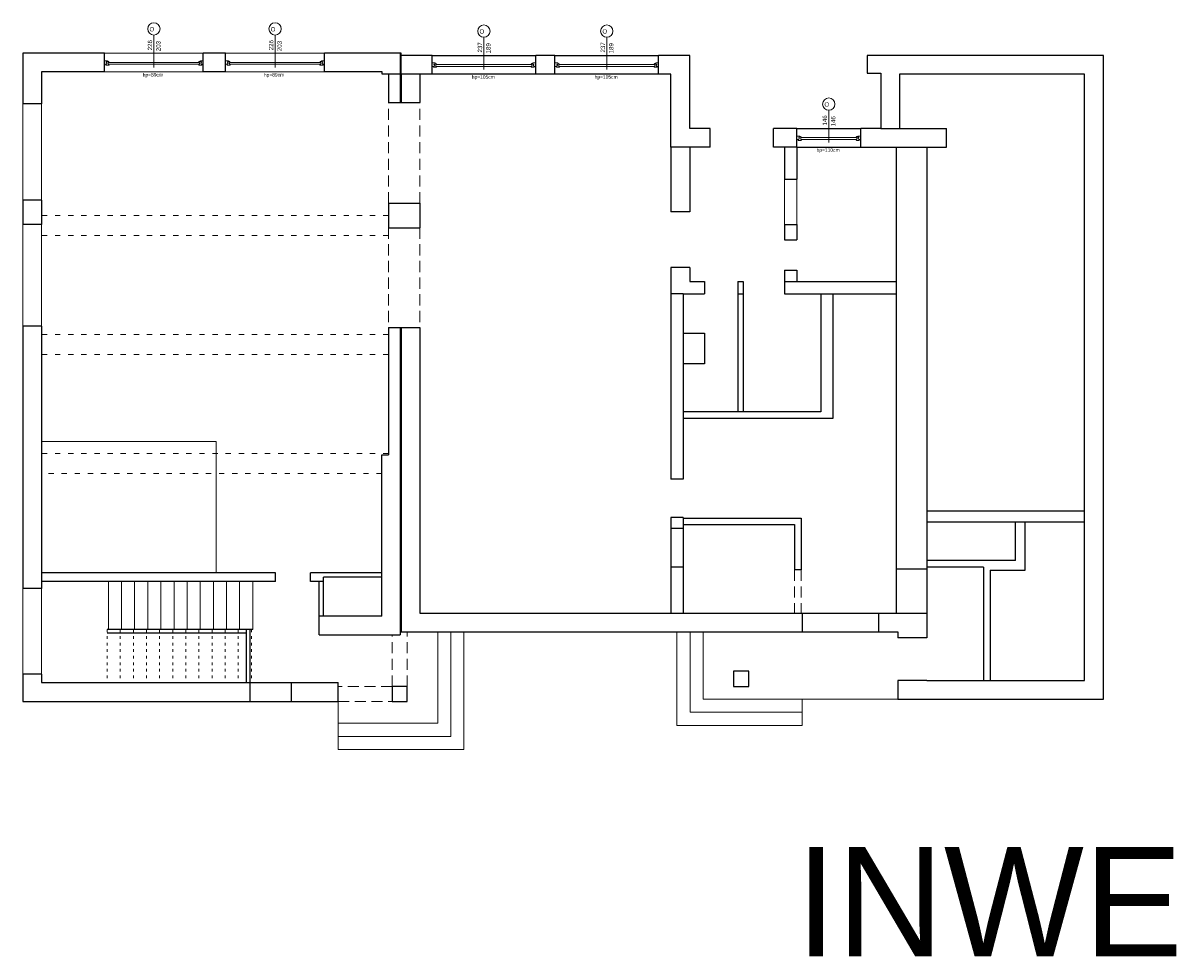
# Model space of a CAD drawing. Header units: millimetres. Extents: x -2720 to 125583, y -8970 to 34912.
# Tile 10 of 105: x 11967 to 14561, y 4581 to 6716. Entities that reach past the tile are written whole.
import ezdxf

# ---------------------------------------------------------------- set-up
doc = ezdxf.new("R2010")
doc.units = ezdxf.units.MM
doc.linetypes.add('ACAD_ISO03W100', pattern=[30, 12, -18])
doc.linetypes.add('DASHED', pattern=[19.05, 12.7, -6.35])
for name, color, linetype, lineweight in [('A_KONST_ISTNIEJĄCE', 83, 'Continuous', 25), ('A_OPISY', 40, 'Continuous', 9), ('A_STOLARKA OKIENNA', 141, 'Continuous', 15), ('A_WIDOK', 141, 'Continuous', 13), ('A_WIDOK-NAD', 221, 'DASHED', 13)]:
    doc.layers.add(name, color=color, linetype=linetype, lineweight=lineweight)
doc.styles.add('ARIAL', font='arial.ttf')
doc.styles.get("Standard").update_dxf_attribs({"font": 'arial.ttf'})

# ---------------------------------------------------------------- blocks, each defined once
blk = doc.blocks.new('WARTOŚĆ')
at = {"layer": 'A_OPISY', "color": 144}
blk.add_line((0, 0), (0, 74), dxfattribs=at)
blk.add_circle((0, 88.1), 14.1, dxfattribs=at)
blk.add_attdef('OZ', (-10, 82.4), '', height=10, dxfattribs=at)
for tag, p in [('S', (-4, 32.6)), ('H', (15.1, 32.6))]:
    blk.add_attdef(tag, p, '', height=10, rotation=90, dxfattribs=at)
blk = doc.blocks.new('*U133')
at = {"color": 144}
for p, q in [((54, 0), (54, -8)), ((54, 0), (60.7, 0)), ((54, 0), (54, -8)), ((60.7, 0), (61.3, -1.6)), ((193.3, 0), (192.7, -1.6)), ((200, 0), (193.3, 0)), ((200, 0), (200, -8)), ((54, -8), (57.2, -8)), ((57.2, -8), (57.2, -9.9)), ((57.2, -8), (58.6, -8)), ((57.2, -9.9), (63.1, -9.9)), ((58.2, -2.4), (61.3, -1.6)), ((58.2, -3.7), (58.2, -2.4)), ((59.6, -3.7), (58.2, -3.7)), ((58.6, -8), (58.6, -6.1)), ((58.6, -6.1), (59.6, -6.1)), ((59.6, -6.1), (59.6, -3.7)), ((61.3, -1.6), (62.1, -1.6)), ((62.1, -1.6), (62, -1)), ((62.8, -8), (62.8, -3.7)), ((62.8, -3.7), (64.4, -3.7)), ((64.3, -8), (62.8, -8)), ((64.3, -9), (64.3, -8)), ((191.2, -3.7), (189.6, -3.7)), ((189.7, -9), (189.7, -8)), ((189.7, -8), (191.2, -8)), ((196.8, -9.9), (190.9, -9.9)), ((191.2, -8), (191.2, -3.7)), ((191.9, -1.6), (192, -1)), ((192.7, -1.6), (191.9, -1.6)), ((195.8, -2.4), (192.7, -1.6)), ((194.4, -6.1), (194.4, -3.7)), ((194.4, -3.7), (195.8, -3.7)), ((195.4, -6.1), (194.4, -6.1)), ((195.4, -8), (195.4, -6.1)), ((196.8, -8), (195.4, -8)), ((195.8, -3.7), (195.8, -2.4)), ((200, -8), (196.8, -8)), ((196.8, -8), (196.8, -9.9))]:
    blk.add_line(p, q, dxfattribs=at)
blk.add_lwpolyline([(62.8, -3.7), (191.2, -3.7), (191.2, -8), (62.8, -8)], close=True, dxfattribs=at)
for centre, radius, start, end in [((61.9, -3.5), 2.51, 356.8105, 86.8105), ((63, -8.4), 1.5, 273.3553, 335.6854), ((192.1, -3.5), 2.51, 93.1895, 183.1895), ((191, -8.4), 1.5, 204.3146, 266.6447)]:
    blk.add_arc(centre, radius, start, end, dxfattribs=at)
blk = doc.blocks.new('*U134')
at = {"color": 144}
for p, q in [((-37, 0), (-37, -8)), ((-37, 0), (-30.3, 0)), ((-37, 0), (-37, -8)), ((-30.3, 0), (-29.7, -1.6)), ((193.3, 0), (192.7, -1.6)), ((200, 0), (193.3, 0)), ((200, 0), (200, -8)), ((-37, -8), (-33.8, -8)), ((-33.8, -8), (-33.8, -9.9)), ((-33.8, -8), (-32.4, -8)), ((-33.8, -9.9), (-27.9, -9.9)), ((-32.8, -2.4), (-29.7, -1.6)), ((-32.8, -3.7), (-32.8, -2.4)), ((-31.4, -3.7), (-32.8, -3.7)), ((-32.4, -8), (-32.4, -6.1)), ((-32.4, -6.1), (-31.4, -6.1)), ((-31.4, -6.1), (-31.4, -3.7)), ((-29.7, -1.6), (-28.9, -1.6)), ((-28.9, -1.6), (-29, -1)), ((-28.2, -8), (-28.2, -3.7)), ((-28.2, -3.7), (-26.6, -3.7)), ((-26.7, -8), (-28.2, -8)), ((-26.7, -9), (-26.7, -8)), ((191.2, -3.7), (189.6, -3.7)), ((189.7, -9), (189.7, -8)), ((189.7, -8), (191.2, -8)), ((196.8, -9.9), (190.9, -9.9)), ((191.2, -8), (191.2, -3.7)), ((191.9, -1.6), (192, -1)), ((192.7, -1.6), (191.9, -1.6)), ((195.8, -2.4), (192.7, -1.6)), ((194.4, -6.1), (194.4, -3.7)), ((194.4, -3.7), (195.8, -3.7)), ((195.4, -6.1), (194.4, -6.1)), ((195.4, -8), (195.4, -6.1)), ((196.8, -8), (195.4, -8)), ((195.8, -3.7), (195.8, -2.4)), ((200, -8), (196.8, -8)), ((196.8, -8), (196.8, -9.9))]:
    blk.add_line(p, q, dxfattribs=at)
blk.add_lwpolyline([(-28.2, -3.7), (191.2, -3.7), (191.2, -8), (-28.2, -8)], close=True, dxfattribs=at)
for centre, radius, start, end in [((-29.1, -3.5), 2.51, 356.8105, 86.8105), ((-28, -8.4), 1.5, 273.3553, 335.6854), ((192.1, -3.5), 2.51, 93.1895, 183.1895), ((191, -8.4), 1.5, 204.3146, 266.6447)]:
    blk.add_arc(centre, radius, start, end, dxfattribs=at)
blk = doc.blocks.new('*U135')
at = {"color": 144}
for p, q in [((-26, 0), (-26, -8)), ((-26, 0), (-19.4, 0)), ((-26, 0), (-26, -8)), ((-19.4, 0), (-18.8, -1.6)), ((193.3, 0), (192.7, -1.6)), ((200, 0), (193.3, 0)), ((200, 0), (200, -8)), ((-26, -8), (-22.8, -8)), ((-22.8, -8), (-22.8, -9.9)), ((-22.8, -8), (-21.4, -8)), ((-22.8, -9.9), (-17, -9.9)), ((-21.8, -2.4), (-18.8, -1.6)), ((-21.8, -3.7), (-21.8, -2.4)), ((-20.4, -3.7), (-21.8, -3.7)), ((-21.4, -8), (-21.4, -6.1)), ((-21.4, -6.1), (-20.4, -6.1)), ((-20.4, -6.1), (-20.4, -3.7)), ((-18.8, -1.6), (-17.9, -1.6)), ((-17.9, -1.6), (-18, -1)), ((-17.3, -8), (-17.3, -3.7)), ((-17.3, -3.7), (-15.7, -3.7)), ((-15.7, -8), (-17.3, -8)), ((-15.7, -9), (-15.7, -8)), ((191.2, -3.7), (189.6, -3.7)), ((189.7, -9), (189.7, -8)), ((189.7, -8), (191.2, -8)), ((196.8, -9.9), (190.9, -9.9)), ((191.2, -8), (191.2, -3.7)), ((191.9, -1.6), (192, -1)), ((192.7, -1.6), (191.9, -1.6)), ((195.8, -2.4), (192.7, -1.6)), ((194.4, -6.1), (194.4, -3.7)), ((194.4, -3.7), (195.8, -3.7)), ((195.4, -6.1), (194.4, -6.1)), ((195.4, -8), (195.4, -6.1)), ((196.8, -8), (195.4, -8)), ((195.8, -3.7), (195.8, -2.4)), ((200, -8), (196.8, -8)), ((196.8, -8), (196.8, -9.9))]:
    blk.add_line(p, q, dxfattribs=at)
blk.add_lwpolyline([(-17.3, -3.7), (191.2, -3.7), (191.2, -8), (-17.3, -8)], close=True, dxfattribs=at)
for centre, radius, start, end in [((-18.2, -3.5), 2.51, 356.8105, 86.8105), ((-17.1, -8.4), 1.5, 273.3553, 335.6854), ((192.1, -3.5), 2.51, 93.1895, 183.1895), ((191, -8.4), 1.5, 204.3146, 266.6447)]:
    blk.add_arc(centre, radius, start, end, dxfattribs=at)
blk = doc.blocks.new('*U136')
at = {"color": 144}
for p, q in [((-26, 0), (-26, -8)), ((-26, 0), (-19.3, 0)), ((-26, 0), (-26, -8)), ((-19.3, 0), (-18.7, -1.6)), ((193.3, 0), (192.7, -1.6)), ((200, 0), (193.3, 0)), ((200, 0), (200, -8)), ((-26, -8), (-22.8, -8)), ((-22.8, -8), (-22.8, -9.9)), ((-22.8, -8), (-21.4, -8)), ((-22.8, -9.9), (-16.9, -9.9)), ((-21.8, -2.4), (-18.7, -1.6)), ((-21.8, -3.7), (-21.8, -2.4)), ((-20.4, -3.7), (-21.8, -3.7)), ((-21.4, -8), (-21.4, -6.1)), ((-21.4, -6.1), (-20.4, -6.1)), ((-20.4, -6.1), (-20.4, -3.7)), ((-18.7, -1.6), (-17.9, -1.6)), ((-17.9, -1.6), (-18, -1)), ((-17.2, -8), (-17.2, -3.7)), ((-17.2, -3.7), (-15.6, -3.7)), ((-15.7, -8), (-17.2, -8)), ((-15.7, -9), (-15.7, -8)), ((191.2, -3.7), (189.6, -3.7)), ((189.7, -9), (189.7, -8)), ((189.7, -8), (191.2, -8)), ((196.8, -9.9), (190.9, -9.9)), ((191.2, -8), (191.2, -3.7)), ((191.9, -1.6), (192, -1)), ((192.7, -1.6), (191.9, -1.6)), ((195.8, -2.4), (192.7, -1.6)), ((194.4, -6.1), (194.4, -3.7)), ((194.4, -3.7), (195.8, -3.7)), ((195.4, -6.1), (194.4, -6.1)), ((195.4, -8), (195.4, -6.1)), ((196.8, -8), (195.4, -8)), ((195.8, -3.7), (195.8, -2.4)), ((200, -8), (196.8, -8)), ((196.8, -8), (196.8, -9.9))]:
    blk.add_line(p, q, dxfattribs=at)
blk.add_lwpolyline([(-17.2, -3.7), (191.2, -3.7), (191.2, -8), (-17.2, -8)], close=True, dxfattribs=at)
for centre, radius, start, end in [((-18.1, -3.5), 2.51, 356.8105, 86.8105), ((-17, -8.4), 1.5, 273.3553, 335.6854), ((192.1, -3.5), 2.51, 93.1895, 183.1895), ((191, -8.4), 1.5, 204.3146, 266.6447)]:
    blk.add_arc(centre, radius, start, end, dxfattribs=at)

msp = doc.modelspace()

# ---------------------------------------------------------------- linework, layer by layer
at = {"layer": 'A_KONST_ISTNIEJĄCE', "ltscale": 2}
for p, q in [((12153.72, 6603.06), (12153.72, 6646.06)), ((12379.72, 6603.06), (12379.72, 6646.06)), ((12430.72, 6603.06), (12430.72, 6646.06)), ((12656.72, 6603.06), (12656.72, 6646.06)), ((12829.72, 6646.06), (12829.72, 6533.06)), ((12831.72, 6598.06), (12831.72, 6641.06)), ((12902.72, 6598.06), (12902.72, 6641.06)), ((12902.72, 6641.06), (13139.72, 6641.06)), ((13139.72, 6598.06), (13139.72, 6641.06)), ((13183.72, 6598.06), (13183.72, 6641.06)), ((13183.72, 6641.06), (13420.72, 6641.06)), ((13420.72, 6598.06), (13420.72, 6641.06)), ((12802.72, 6598.06), (12802.72, 6533.06)), ((12831.72, 6598.06), (12831.72, 6533.06)), ((12874.72, 6598.06), (12874.72, 6533.06)), ((13139.72, 6598.06), (12902.72, 6598.06)), ((13420.72, 6598.06), (13183.72, 6598.06)), ((14394.72, 6598.06), (13971.72, 6598.06)), ((13971.72, 6598.06), (13971.72, 6474.06)), ((14394.72, 5212.06), (14394.72, 6598.06)), ((12009.72, 6530.06), (11966.72, 6530.06)), ((12802.72, 6533.06), (12874.72, 6533.06)), ((13538.72, 6431.06), (13538.72, 6474.06)), ((13683.72, 6431.06), (13683.72, 6474.06)), ((13736.72, 6431.06), (13736.72, 6474.06)), ((13736.72, 6474.06), (13882.72, 6474.06)), ((13882.72, 6431.06), (13882.72, 6474.06)), ((13928.72, 6474.06), (14078.72, 6474.06)), ((14078.72, 6431.06), (14078.72, 6474.06)), ((13448.72, 6431.06), (13448.72, 6283.06)), ((13491.72, 6431.06), (13491.72, 6283.06)), ((13708.72, 6431.06), (13708.72, 6358.06)), ((13736.72, 6431.06), (13736.72, 6358.06)), ((13736.72, 6431.06), (13882.72, 6431.06)), ((13882.72, 6431.06), (14078.72, 6431.06)), ((13963.72, 6431.06), (13963.72, 5366.06)), ((14033.72, 6431.06), (14033.72, 5366.06)), ((13708.72, 6358.06), (13736.72, 6358.06)), ((12009.72, 6310.06), (11966.72, 6310.06)), ((12802.72, 6303.06), (12802.72, 6247.06)), ((12802.72, 6303.06), (12874.72, 6303.06)), ((12874.72, 6303.06), (12874.72, 6247.06)), ((13491.72, 6283.06), (13448.72, 6283.06)), ((12009.72, 6254.06), (11966.72, 6254.06)), ((13708.72, 6254.06), (13708.72, 6219.06)), ((13708.72, 6254.06), (13736.72, 6254.06)), ((13736.72, 6254.06), (13736.72, 6219.06)), ((12802.72, 6247.06), (12874.72, 6247.06)), ((13708.72, 6219.06), (13736.72, 6219.06)), ((13448.72, 6156.06), (13448.72, 5672.06)), ((13491.72, 6156.06), (13448.72, 6156.06)), ((13491.72, 6156.06), (13491.72, 6124.06)), ((13708.72, 6150.06), (13708.72, 6124.06)), ((13708.72, 6150.06), (13736.72, 6150.06)), ((13736.72, 6150.06), (13736.72, 6124.06)), ((13491.72, 6124.06), (13525.72, 6124.06)), ((13525.72, 6124.06), (13525.72, 6096.06)), ((13601.72, 6124.06), (13613.72, 6124.06)), ((13601.72, 6124.06), (13601.72, 6096.06)), ((13613.72, 6124.06), (13613.72, 6096.06)), ((13708.72, 6124.06), (13963.72, 6124.06)), ((13708.72, 6124.06), (13708.72, 6096.06)), ((13476.72, 6096.06), (13448.72, 6096.06)), ((13476.72, 6096.06), (13525.72, 6096.06)), ((13476.72, 6096.06), (13476.72, 5672.06)), ((13601.72, 6096.06), (13613.72, 6096.06)), ((13601.72, 6096.06), (13601.72, 5826.06)), ((13613.72, 6096.06), (13613.72, 5826.06)), ((13708.72, 6096.06), (13963.72, 6096.06)), ((13791.72, 6096.06), (13791.72, 5826.06)), ((13818.72, 6096.06), (13818.72, 5811.06)), ((12009.72, 6022.06), (11966.72, 6022.06)), ((12802.72, 6019.06), (12802.72, 5728.06)), ((12802.72, 6019.06), (12874.72, 6019.06)), ((12829.72, 6019.06), (12829.72, 5316.06)), ((12831.72, 6019.06), (12831.72, 5323.06)), ((12874.72, 6019.06), (12874.72, 5366.06)), ((13476.72, 6006.06), (13525.72, 6006.06)), ((13525.72, 6006.06), (13525.72, 5936.06)), ((13525.72, 5936.06), (13476.72, 5936.06)), ((13791.72, 5826.06), (13476.72, 5826.06)), ((13818.72, 5811.06), (13476.72, 5811.06)), ((12787.72, 5359.06), (12787.72, 5728.06)), ((12787.72, 5728.06), (12802.72, 5728.06)), ((13476.72, 5672.06), (13448.72, 5672.06)), ((13448.72, 5584.06), (13448.72, 5366.06)), ((13476.72, 5584.06), (13448.72, 5584.06)), ((13476.72, 5584.06), (13476.72, 5366.06)), ((14394.72, 5599.06), (14033.72, 5599.06)), ((13476.72, 5559.06), (13448.72, 5559.06)), ((14394.72, 5574.06), (14033.72, 5574.06)), ((14236.72, 5486.06), (14236.72, 5574.06)), ((14258.72, 5464.06), (14258.72, 5574.06)), ((14236.72, 5486.06), (14033.72, 5486.06)), ((12544.72, 5458.06), (12009.72, 5458.06)), ((12544.72, 5438.06), (12544.72, 5458.06)), ((12787.72, 5458.06), (12624.72, 5458.06)), ((12624.72, 5438.06), (12624.72, 5458.06)), ((12787.72, 5448.06), (12654.72, 5448.06)), ((12654.72, 5359.06), (12654.72, 5448.06)), ((13476.72, 5471.06), (13448.72, 5471.06)), ((13746.72, 5465.06), (13731.72, 5465.06)), ((14033.72, 5466.06), (13963.72, 5466.06)), ((14163.72, 5471.06), (14033.72, 5471.06)), ((14163.72, 5471.06), (14163.72, 5212.06)), ((14178.72, 5464.06), (14178.72, 5212.06)), ((14178.72, 5464.06), (14258.72, 5464.06)), ((12009.72, 5422.06), (11966.72, 5422.06)), ((12544.72, 5438.06), (12009.72, 5438.06)), ((12654.72, 5438.06), (12624.72, 5438.06)), ((12644.72, 5316.06), (12644.72, 5438.06)), ((12787.72, 5359.06), (12644.72, 5359.06)), ((12874.72, 5366.06), (13963.72, 5366.06)), ((13748.72, 5366.06), (13748.72, 5323.06)), ((13923.72, 5366.06), (13923.72, 5323.06)), ((13963.72, 5366.06), (14033.72, 5366.06)), ((14033.72, 5366.06), (14033.72, 5309.06)), ((12162.72, 5328.06), (12159.72, 5328.06)), ((12477.72, 5320.06), (12159.72, 5320.06)), ((12492.72, 5328.06), (12162.72, 5328.06)), ((12477.72, 5328.06), (12162.72, 5328.06)), ((12477.72, 5328.06), (12477.72, 5207.06)), ((12485.72, 5328.06), (12485.72, 5207.06)), ((12644.72, 5316.06), (12829.72, 5316.06)), ((14033.72, 5309.06), (13967.72, 5309.06)), ((12009.72, 5226.06), (11966.72, 5226.06)), ((12485.72, 5207.06), (12485.72, 5164.06)), ((12485.72, 5207.06), (12580.72, 5207.06)), ((12580.72, 5207.06), (12580.72, 5164.06)), ((12644.72, 5207.06), (12687.72, 5207.06)), ((14033.72, 5212.06), (13967.72, 5212.06)), ((14033.72, 5212.06), (14394.72, 5212.06)), ((12485.72, 5164.06), (12580.72, 5164.06))]:
    msp.add_line(p, q, dxfattribs=at)
for points in [[(12153.72, 6646.06), (11966.72, 6646.06), (11966.72, 6530.06)], [(12430.72, 6646.06), (12379.72, 6646.06)], [(12902.72, 6641.06), (12831.72, 6641.06), (12831.72, 6646.06), (12656.72, 6646.06)], [(13183.72, 6641.06), (13139.72, 6641.06)], [(13538.72, 6474.06), (13491.72, 6474.06), (13491.72, 6641.06), (13420.72, 6641.06)], [(13967.72, 5212.06), (13967.72, 5169.06), (14437.72, 5169.06), (14437.72, 6641.06), (13897.72, 6641.06), (13897.72, 6600.06), (13928.72, 6600.06), (13928.72, 6474.06), (13882.72, 6474.06)], [(12153.72, 6603.06), (12009.72, 6603.06), (12009.72, 6530.06)], [(12430.72, 6603.06), (12379.72, 6603.06)], [(12902.72, 6598.06), (12788.72, 6598.06), (12788.72, 6603.06), (12656.72, 6603.06)], [(13183.72, 6598.06), (13139.72, 6598.06)], [(13538.72, 6431.06), (13448.72, 6431.06), (13448.72, 6598.06), (13420.72, 6598.06)], [(13736.72, 6474.06), (13683.72, 6474.06)], [(13736.72, 6431.06), (13683.72, 6431.06)], [(11966.72, 6310.06), (11966.72, 6254.06)], [(12009.72, 6310.06), (12009.72, 6254.06)], [(11966.72, 6022.06), (11966.72, 5422.06)], [(12009.72, 6022.06), (12009.72, 5422.06)], [(13476.72, 5583.06), (13746.72, 5583.06), (13746.72, 5465.06)], [(13476.72, 5568.06), (13731.72, 5568.06), (13731.72, 5465.06)], [(12831.72, 5323.06), (13967.72, 5323.06), (13967.72, 5309.06)], [(11966.72, 5226.06), (11966.72, 5164.06), (12485.72, 5164.06)], [(12009.72, 5226.06), (12009.72, 5207.06), (12485.72, 5207.06)], [(12580.72, 5164.06), (12687.72, 5164.06), (12687.72, 5207.06)], [(12580.72, 5207.06), (12644.72, 5207.06)]]:
    msp.add_lwpolyline(points, dxfattribs=at)
for points in [[(13591.72, 5198.06), (13626.72, 5198.06), (13626.72, 5233.06), (13591.72, 5233.06)], [(12811.72, 5164.06), (12845.72, 5164.06), (12845.72, 5198.06), (12811.72, 5198.06)]]:
    msp.add_lwpolyline(points, close=True, dxfattribs=at)
at = {"layer": 'A_WIDOK', "ltscale": 2}
for p, q in [((12379.72, 6646.06), (12153.72, 6646.06)), ((12656.72, 6646.06), (12430.72, 6646.06)), ((12379.72, 6603.06), (12153.72, 6603.06)), ((12656.72, 6603.06), (12430.72, 6603.06)), ((11966.72, 6530.06), (11966.72, 6310.06)), ((12009.72, 6310.06), (12009.72, 6530.06)), ((13708.72, 6358.06), (13708.72, 6254.06)), ((13736.72, 6358.06), (13736.72, 6254.06)), ((11966.72, 6254.06), (11966.72, 6022.06)), ((12009.72, 6022.06), (12009.72, 6254.06)), ((12009.72, 5758.06), (12408.72, 5758.06)), ((12408.72, 5758.06), (12408.72, 5458.06)), ((11966.72, 5422.06), (11966.72, 5226.06)), ((12009.72, 5422.06), (12009.72, 5226.06)), ((12162.72, 5438.06), (12162.72, 5328.06)), ((12192.72, 5438.06), (12192.72, 5328.06)), ((12222.72, 5438.06), (12222.72, 5328.06)), ((12252.72, 5438.06), (12252.72, 5328.06)), ((12282.72, 5438.06), (12282.72, 5328.06)), ((12312.72, 5438.06), (12312.72, 5328.06)), ((12342.72, 5438.06), (12342.72, 5328.06)), ((12372.72, 5438.06), (12372.72, 5328.06)), ((12402.72, 5438.06), (12402.72, 5328.06)), ((12432.72, 5438.06), (12432.72, 5328.06)), ((12462.72, 5438.06), (12462.72, 5328.06)), ((12492.72, 5438.06), (12492.72, 5328.06)), ((12687.72, 5164.06), (12687.72, 5114.06)), ((13748.72, 5169.06), (13748.72, 5109.06)), ((12687.72, 5114.06), (12687.72, 5054.06))]:
    msp.add_line(p, q, dxfattribs=at)
at = {"layer": 'A_WIDOK', "linetype": 'ACAD_ISO03W100', "ltscale": 0.5}
for p, q in [((12159.72, 5328.06), (12159.72, 5207.06)), ((12189.72, 5328.06), (12189.72, 5207.06)), ((12189.72, 5328.06), (12189.72, 5207.06)), ((12219.72, 5328.06), (12219.72, 5207.06)), ((12249.72, 5328.06), (12249.72, 5207.06)), ((12279.72, 5328.06), (12279.72, 5207.06)), ((12309.72, 5328.06), (12309.72, 5207.06)), ((12339.72, 5328.06), (12339.72, 5207.06)), ((12369.72, 5328.06), (12369.72, 5207.06)), ((12399.72, 5328.06), (12399.72, 5207.06)), ((12429.72, 5328.06), (12429.72, 5207.06)), ((12459.72, 5328.06), (12459.72, 5207.06)), ((12489.72, 5328.06), (12489.72, 5207.06))]:
    msp.add_line(p, q, dxfattribs=at)
at = {"layer": 'A_WIDOK', "ltscale": 2}
for points in [[(12687.72, 5114.06), (12915.72, 5114.06), (12915.72, 5323.06)], [(12687.72, 5084.06), (12945.72, 5084.06), (12945.72, 5323.06)], [(12687.72, 5054.06), (12975.72, 5054.06), (12975.72, 5323.06)], [(13748.72, 5109.06), (13462.72, 5109.06), (13462.72, 5323.06)], [(13748.72, 5139.06), (13492.72, 5139.06), (13492.72, 5323.06)], [(13967.72, 5169.06), (13522.72, 5169.06), (13522.72, 5323.06)]]:
    msp.add_lwpolyline(points, dxfattribs=at)
at = {"layer": 'A_WIDOK-NAD', "ltscale": 2}
for p, q in [((12802.72, 6303.06), (12802.72, 6533.06)), ((12874.72, 6303.06), (12874.72, 6533.06)), ((12802.72, 6247.06), (12802.72, 6019.06)), ((12874.72, 6247.06), (12874.72, 6019.06)), ((13731.72, 5465.06), (13731.72, 5366.06)), ((13746.72, 5465.06), (13746.72, 5366.06)), ((12845.72, 5198.06), (12845.72, 5323.06)), ((12811.72, 5198.06), (12811.72, 5316.06)), ((12811.72, 5198.06), (12687.72, 5198.06)), ((12687.72, 5164.06), (12811.72, 5164.06))]:
    msp.add_line(p, q, dxfattribs=at)
at = {"layer": 'A_WIDOK-NAD', "linetype": 'ACAD_ISO03W100'}
for p, q in [((12802.72, 6275.06), (12009.72, 6275.06)), ((12802.72, 6229.06), (12009.72, 6229.06)), ((12802.72, 6003.06), (12009.72, 6003.06)), ((12802.72, 5957.06), (12009.72, 5957.06)), ((12802.72, 5731.06), (12009.72, 5731.06)), ((12787.72, 5685.06), (12009.72, 5685.06))]:
    msp.add_line(p, q, dxfattribs=at)

# ---------------------------------------------------------------- block references
at = {"layer": 'A_OPISY', "transparency": 33554559}
ref = msp.add_blockref('WARTOŚĆ', (12266.72, 6613.42), dxfattribs=at)
ref.add_attrib('S', '226', (12262.69, 6652.59), dxfattribs={"height": 10, "rotation": 90})
ref.add_attrib('H', '203', (12281.82, 6650.64), dxfattribs={"height": 10, "rotation": 90})
ref.add_attrib('OZ', 'O', (12256.73, 6695.7), dxfattribs={"height": 10})
ref = msp.add_blockref('WARTOŚĆ', (12543.72, 6613.42), dxfattribs=at)
ref.add_attrib('S', '226', (12539.69, 6652.59), dxfattribs={"height": 10, "rotation": 90})
ref.add_attrib('H', '203', (12558.82, 6650.64), dxfattribs={"height": 10, "rotation": 90})
ref.add_attrib('OZ', 'O', (12533.73, 6695.7), dxfattribs={"height": 10})
ref = msp.add_blockref('WARTOŚĆ', (13021.22, 6608.42), dxfattribs=at)
ref.add_attrib('S', '237', (13017.19, 6647.59), dxfattribs={"height": 10, "rotation": 90})
ref.add_attrib('H', '189', (13036.32, 6645.64), dxfattribs={"height": 10, "rotation": 90})
ref.add_attrib('OZ', 'O', (13011.23, 6690.7), dxfattribs={"height": 10})
ref = msp.add_blockref('WARTOŚĆ', (13302.22, 6608.42), dxfattribs=at)
ref.add_attrib('S', '237', (13298.19, 6647.59), dxfattribs={"height": 10, "rotation": 90})
ref.add_attrib('H', '189', (13317.32, 6645.64), dxfattribs={"height": 10, "rotation": 90})
ref.add_attrib('OZ', 'O', (13292.23, 6690.7), dxfattribs={"height": 10})
ref = msp.add_blockref('WARTOŚĆ', (13809.72, 6441.42), dxfattribs=at)
ref.add_attrib('S', '146', (13805.69, 6480.59), dxfattribs={"height": 10, "rotation": 90})
ref.add_attrib('H', '146', (13824.82, 6478.64), dxfattribs={"height": 10, "rotation": 90})
ref.add_attrib('OZ', 'O', (13799.73, 6523.7), dxfattribs={"height": 10})
at = {"layer": 'A_STOLARKA OKIENNA', "transparency": 33554559, "xscale": -1}
for name, p in [('*U136', (12353.72, 6628.56)), ('*U135', (12630.72, 6628.56)), ('*U134', (13102.72, 6623.56)), ('*U134', (13383.72, 6623.56)), ('*U133', (13936.72, 6456.56))]:
    msp.add_blockref(name, p, dxfattribs=at)

# ---------------------------------------------------------------- texts
at = {"layer": 'A_OPISY', "style": 'ARIAL'}
msp.add_text('INWE', height=250, dxfattribs=at).set_placement((13732.79, 4581.19))
at = {"layer": 'A_OPISY', "transparency": 33554559, "char_height": 8, "attachment_point": 5, "rotation": 0.4248}
for s, insert in [('hp=89cm', (12264.36, 6595.32)), ('hp=89cm', (12541.36, 6595.32)), ('hp=105cm', (13019.8, 6590.32)), ('hp=105cm', (13300.8, 6590.32)), ('hp=110cm', (13808.3, 6423.32))]:
    msp.add_mtext_dynamic_manual_height_columns(s, width=44.3905, gutter_width=12.5, heights=[0], dxfattribs=dict(at, insert=insert))

doc.saveas('drawing.dxf')
